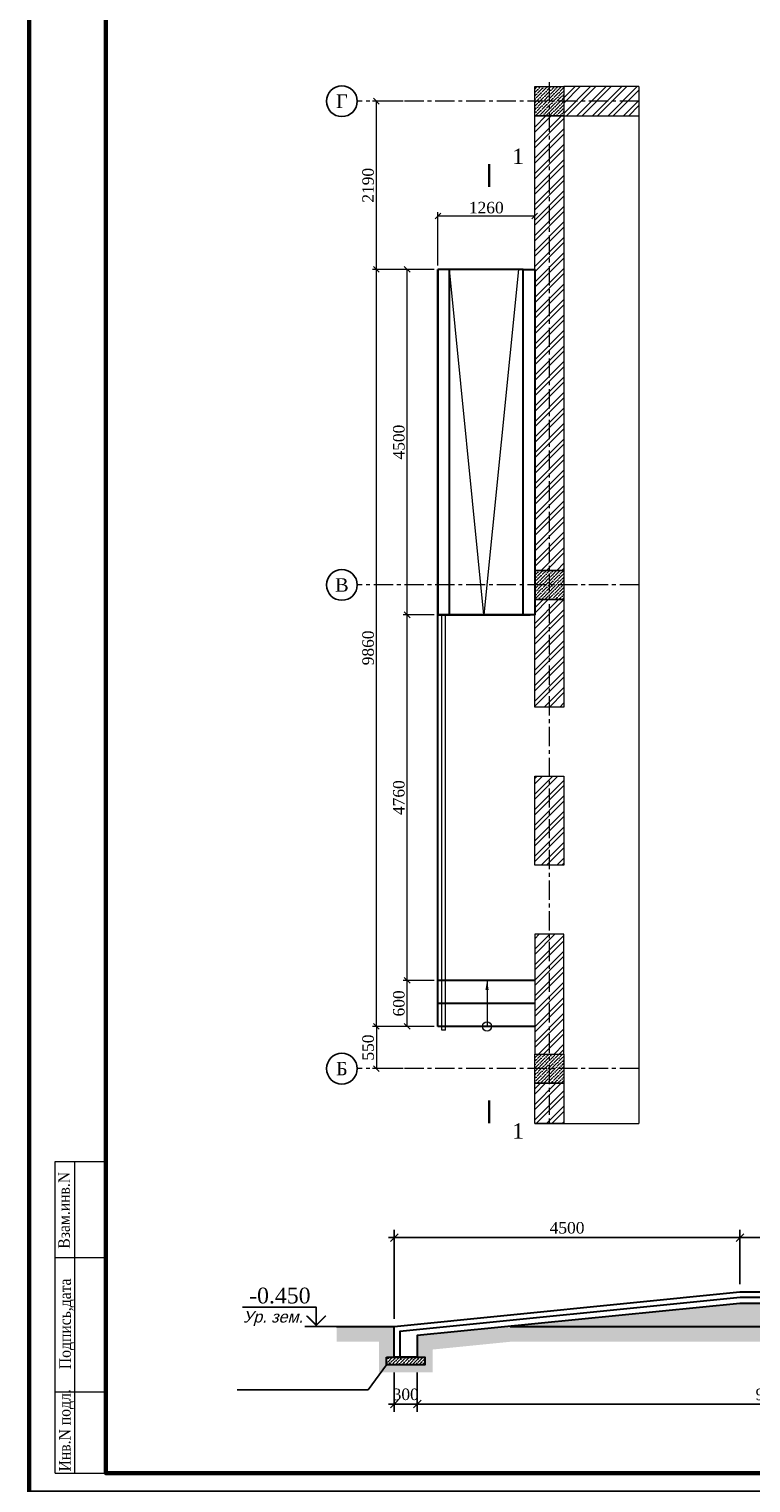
# Model space of a CAD drawing. Header units: millimetres. Extents: x 2063114 to 14983986, y -126020516 to 213791.
# Tile 22 of 256: x 2320392 to 2339183, y -1746751 to -1708882. Entities that reach past the tile are written whole.
import ezdxf
from ezdxf.enums import TextEntityAlignment as Align

# ---------------------------------------------------------------- set-up
doc = ezdxf.new("R2010")
doc.units = ezdxf.units.MM
doc.linetypes.add('CENTERX2', pattern=[4, 2.5, -0.5, 0.5, -0.5])
doc.linetypes.add('HIDDEN2', pattern=[4.7625, 3.175, -1.5875])
doc.layers.get('Defpoints').update_dxf_attribs({"color": 6, "lineweight": 35})
doc.layers.add('000000000', color=7, linetype='Continuous')
for name, color, linetype, lineweight in [('380', 7, 'Continuous', 40), ('KOLONNNA', 1, 'Continuous', 50), ('TEXT', 7, 'Continuous', 30), ('Wall', 16, 'Continuous', 40), ('АСО-оси', 24, 'CENTERX2', 20), ('АСО-Штриховка', 184, 'Continuous', 9), ('раз.вну', 242, 'Continuous', 20), ('Фундаменты', 252, 'Continuous', 25)]:
    doc.layers.add(name, color=color, linetype=linetype, lineweight=lineweight)
doc.layers.add('_print', color=6, linetype='Continuous', lineweight=60, plot=False)
doc.styles.add('RUSS', font='russ', dxfattribs={"width": 0.75})
doc.styles.add('seviyorum', font='times.ttf')
doc.styles.add('SIMPLEX', font='times.ttf', dxfattribs={"width": 0.7})
doc.styles.get("Standard").update_dxf_attribs({"font": 'arial.ttf'})
doc.styles.add('standart QQL', font='times.ttf', dxfattribs={"height": 300})
doc.styles.add('TIMES', font='times.ttf')
doc.styles.add('Times New Roman', font='times.ttf')
doc.dimstyles.new('Dim(100)', dxfattribs={"dimscale": 100, "dimtxt": 3.5, "dimasz": 2, "dimexe": 2, "dimexo": 2, "dimgap": 1, "dimtad": 1, "dimdec": 0, "dimdsep": 46, "dimtxsty": 'SIMPLEX', "dimblk": 'OBLIQUE', "dimcen": 2.5, "dimdle": 1.5, "dimclrd": 256, "dimclre": 256, "dimclrt": 256, "dimadec": 0, "dimazin": 0, "dimtfac": 0.75, "dimtdec": 0, "dimtmove": 1, "dimatfit": 3, "dimfxl": 1, "dimtolj": 1, "dimtzin": 0, "dimlwd": -1, "dimlwe": -1, "dimarcsym": 0})
doc.dimstyles.new('Миржалол100', dxfattribs={"dimtxt": 300, "dimasz": 150, "dimexe": 100, "dimexo": 100, "dimgap": 63, "dimtad": 1, "dimdec": 0, "dimtxsty": 'Times New Roman', "dimblk": 'OBLIQUE', "dimcen": 100, "dimclrd": 256, "dimclre": 256, "dimclrt": 256, "dimadec": 0, "dimazin": 0, "dimtfac": 1, "dimtdec": 0, "dimtmove": 1, "dimatfit": 3, "dimfxl": 800, "dimlwd": 13, "dimlwe": 13, "dimarcsym": 0})
pattern_1 = [(45, (2368233.55, -1780206.27), (-202.0558, 202.0558), []), (45, (2368368.26, -1780206.27), (-202.0558, 202.0558), [])]
pattern_2 = [(45, (2368233.554, -1780206.27), (33.67596, 123.47852), [158.75, -31.75, 0, -31.75])]

# ---------------------------------------------------------------- blocks, each defined once
blk = doc.blocks.new('MARK-POM')
at = {"linetype": 'Continuous'}
blk.add_circle((0, 0), 4, dxfattribs=at)
at = {"linetype": 'Continuous', "style": 'RUSS', "width": 0.75}
blk.add_attdef('ЌЋЊ…ђ', text='', height=3.5, dxfattribs=at).set_placement((0, 0), align=Align.MIDDLE)
blk = doc.blocks.new('_Oblique')
at = {"color": 0, "linetype": 'ByBlock', "lineweight": -2}
blk.add_line((-0.5, -0.5), (0.5, 0.5), dxfattribs=at)
blk = doc.blocks.new('*D1281')
at = {"linetype": 'Continuous', "lineweight": 13, "transparency": 16777216}
for p, q in [((2330934, -1733661), (2330134, -1733661)), ((2330234, -1734861), (2330234, -1733661)), ((2330934, -1734861), (2330134, -1734861))]:
    blk.add_line(p, q, dxfattribs=at)
at = {"layer": 'Defpoints', "color": 0, "lineweight": 30, "transparency": 16777216}
for p in [(2330234, -1733661), (2331034, -1733661), (2331034, -1734861)]:
    blk.add_point(p, dxfattribs=at)
at = {"lineweight": 13, "transparency": 16777216, "xscale": 150, "yscale": 150, "zscale": 150}
for p, rotation in [((2330234, -1733661), 90), ((2330234, -1734861), 270)]:
    blk.add_blockref('_Oblique', p, dxfattribs=dict(at, rotation=rotation))
at = {"lineweight": 20, "transparency": 16777216, "insert": (2330018, -1734261), "char_height": 300, "attachment_point": 5, "rotation": 90, "style": 'Times New Roman'}
blk.add_mtext('600', dxfattribs=at)
blk = doc.blocks.new('*D1282')
at = {"linetype": 'Continuous', "lineweight": 13, "transparency": 16777216}
for p, q in [((2330934, -1724141), (2330134, -1724141)), ((2330234, -1733661), (2330234, -1724141)), ((2330934, -1733661), (2330134, -1733661))]:
    blk.add_line(p, q, dxfattribs=at)
at = {"layer": 'Defpoints', "color": 0, "lineweight": 30, "transparency": 16777216}
for p in [(2330234, -1724141), (2331034, -1724141), (2331034, -1733661)]:
    blk.add_point(p, dxfattribs=at)
at = {"lineweight": 13, "transparency": 16777216, "xscale": 150, "yscale": 150, "zscale": 150}
for p, rotation in [((2330234, -1724141), 90), ((2330234, -1733661), 270)]:
    blk.add_blockref('_Oblique', p, dxfattribs=dict(at, rotation=rotation))
at = {"lineweight": 20, "transparency": 16777216, "insert": (2330018, -1728901), "char_height": 300, "attachment_point": 5, "rotation": 90, "style": 'Times New Roman'}
blk.add_mtext('4760', dxfattribs=at)
blk = doc.blocks.new('*D1283')
at = {"linetype": 'Continuous', "lineweight": 13, "transparency": 16777216}
for p, q in [((2330934, -1715141), (2330134, -1715141)), ((2330234, -1724141), (2330234, -1715141)), ((2330934, -1724141), (2330134, -1724141))]:
    blk.add_line(p, q, dxfattribs=at)
at = {"layer": 'Defpoints', "color": 0, "lineweight": 30, "transparency": 16777216}
for p in [(2330234, -1715141), (2331034, -1715141), (2331034, -1724141)]:
    blk.add_point(p, dxfattribs=at)
at = {"lineweight": 13, "transparency": 16777216, "xscale": 150, "yscale": 150, "zscale": 150}
for p, rotation in [((2330234, -1715141), 90), ((2330234, -1724141), 270)]:
    blk.add_blockref('_Oblique', p, dxfattribs=dict(at, rotation=rotation))
at = {"lineweight": 20, "transparency": 16777216, "insert": (2330018, -1719641), "char_height": 300, "attachment_point": 5, "rotation": 90, "style": 'Times New Roman'}
blk.add_mtext('4500', dxfattribs=at)
blk = doc.blocks.new('*D1247')
at = {"linetype": 'Continuous', "lineweight": 13, "transparency": 16777216}
for p, q in [((2330134, -1715141), (2329334, -1715141)), ((2329434, -1734861), (2329434, -1715141)), ((2330134, -1734861), (2329334, -1734861))]:
    blk.add_line(p, q, dxfattribs=at)
at = {"layer": 'Defpoints', "color": 0, "lineweight": 30, "transparency": 16777216}
for p in [(2329434, -1715141), (2330234, -1715141), (2330234, -1734861)]:
    blk.add_point(p, dxfattribs=at)
at = {"lineweight": 13, "transparency": 16777216, "xscale": 150, "yscale": 150, "zscale": 150}
for p, rotation in [((2329434, -1715141), 90), ((2329434, -1734861), 270)]:
    blk.add_blockref('_Oblique', p, dxfattribs=dict(at, rotation=rotation))
at = {"lineweight": 20, "transparency": 16777216, "insert": (2329218, -1725001), "char_height": 300, "attachment_point": 5, "rotation": 90, "style": 'Times New Roman'}
blk.add_mtext('9860', dxfattribs=at)
blk = doc.blocks.new('*D1284')
at = {"linetype": 'Continuous', "lineweight": 13, "transparency": 16777216}
for p, q in [((2331034, -1715041), (2331034, -1713650)), ((2331034, -1713750), (2333554, -1713750)), ((2333554, -1715041), (2333554, -1713650))]:
    blk.add_line(p, q, dxfattribs=at)
at = {"layer": 'Defpoints', "color": 0, "lineweight": 30, "transparency": 16777216}
for p in [(2333554, -1713750), (2331034, -1715141), (2333554, -1715141)]:
    blk.add_point(p, dxfattribs=at)
at = {"lineweight": 13, "transparency": 16777216, "xscale": 150, "yscale": 150, "zscale": 150, "rotation": 180}
blk.add_blockref('_Oblique', (2331034, -1713750), dxfattribs=at)
at = {"lineweight": 13, "transparency": 16777216, "xscale": 150, "yscale": 150, "zscale": 150}
blk.add_blockref('_Oblique', (2333554, -1713750), dxfattribs=at)
at = {"lineweight": 20, "transparency": 16777216, "insert": (2332294, -1713535), "char_height": 300, "attachment_point": 5, "style": 'Times New Roman'}
blk.add_mtext('1260', dxfattribs=at)
blk = doc.blocks.new('*D1248')
at = {"linetype": 'Continuous', "lineweight": 13, "transparency": 16777216}
for p, q in [((2330134, -1710761), (2329334, -1710761)), ((2329434, -1715141), (2329434, -1710761)), ((2330134, -1715141), (2329334, -1715141))]:
    blk.add_line(p, q, dxfattribs=at)
at = {"layer": 'Defpoints', "color": 0, "lineweight": 30, "transparency": 16777216}
for p in [(2329434, -1710761), (2330234, -1710761), (2330234, -1715141)]:
    blk.add_point(p, dxfattribs=at)
at = {"lineweight": 13, "transparency": 16777216, "xscale": 150, "yscale": 150, "zscale": 150}
for p, rotation in [((2329434, -1710761), 90), ((2329434, -1715141), 270)]:
    blk.add_blockref('_Oblique', p, dxfattribs=dict(at, rotation=rotation))
at = {"lineweight": 20, "transparency": 16777216, "insert": (2329218, -1712951), "char_height": 300, "attachment_point": 5, "rotation": 90, "style": 'Times New Roman'}
blk.add_mtext('2190', dxfattribs=at)
blk = doc.blocks.new('*D1285')
at = {"linetype": 'Continuous', "lineweight": 13, "transparency": 16777216}
for p, q in [((2330134, -1734861), (2329334, -1734861)), ((2329434, -1734861), (2329434, -1735961)), ((2330134, -1735961), (2329334, -1735961))]:
    blk.add_line(p, q, dxfattribs=at)
at = {"layer": 'Defpoints', "color": 0, "lineweight": 30, "transparency": 16777216}
for p in [(2330234, -1734861), (2329434, -1735961), (2330234, -1735961)]:
    blk.add_point(p, dxfattribs=at)
at = {"lineweight": 13, "transparency": 16777216, "xscale": 150, "yscale": 150, "zscale": 150}
for p, rotation in [((2329434, -1734861), 90), ((2329434, -1735961), 270)]:
    blk.add_blockref('_Oblique', p, dxfattribs=dict(at, rotation=rotation))
at = {"lineweight": 20, "transparency": 16777216, "insert": (2329218, -1735411), "char_height": 300, "attachment_point": 5, "rotation": 90, "style": 'Times New Roman'}
blk.add_mtext('550', dxfattribs=at)
blk = doc.blocks.new('*D1249')
at = {"ltscale": 300, "transparency": 16777216}
for p, q in [((2329897, -1743874), (2329897, -1744899)), ((2330497, -1743874), (2330497, -1744899)), ((2329747, -1744699), (2330647, -1744699))]:
    blk.add_line(p, q, dxfattribs=at)
at = {"layer": 'Defpoints', "color": 0, "lineweight": 30, "ltscale": 300, "transparency": 16777216}
for p in [(2329897, -1743674), (2330497, -1743674), (2330497, -1744699)]:
    blk.add_point(p, dxfattribs=at)
at = {"ltscale": 300, "transparency": 16777216, "xscale": 200, "yscale": 200, "zscale": 200, "rotation": 180}
blk.add_blockref('_Oblique', (2329897, -1744699), dxfattribs=at)
at = {"ltscale": 300, "transparency": 16777216, "xscale": 200, "yscale": 200, "zscale": 200}
blk.add_blockref('_Oblique', (2330497, -1744699), dxfattribs=at)
at = {"ltscale": 300, "transparency": 16777216, "insert": (2330197, -1744446), "char_height": 300, "attachment_point": 5, "style": 'Times New Roman'}
blk.add_mtext('\\A1;300', dxfattribs=at)
blk = doc.blocks.new('*D1250')
at = {"ltscale": 300, "transparency": 16777216}
for p, q in [((2330497, -1743874), (2330497, -1744899)), ((2349017, -1743874), (2349017, -1744899)), ((2330347, -1744699), (2349167, -1744699))]:
    blk.add_line(p, q, dxfattribs=at)
at = {"layer": 'Defpoints', "color": 0, "lineweight": 30, "ltscale": 300, "transparency": 16777216}
for p in [(2330497, -1743674), (2349017, -1743674), (2349017, -1744699)]:
    blk.add_point(p, dxfattribs=at)
at = {"ltscale": 300, "transparency": 16777216, "xscale": 200, "yscale": 200, "zscale": 200, "rotation": 180}
blk.add_blockref('_Oblique', (2330497, -1744699), dxfattribs=at)
at = {"ltscale": 300, "transparency": 16777216, "xscale": 200, "yscale": 200, "zscale": 200}
blk.add_blockref('_Oblique', (2349017, -1744699), dxfattribs=at)
at = {"ltscale": 300, "transparency": 16777216, "insert": (2339757, -1744446), "char_height": 300, "attachment_point": 5, "style": 'Times New Roman'}
blk.add_mtext('\\A1;9260', dxfattribs=at)
blk = doc.blocks.new('*D1252')
at = {"ltscale": 300, "transparency": 16777216}
for p, q in [((2338747, -1740360), (2348567, -1740360)), ((2338897, -1741574), (2338897, -1740160)), ((2348417, -1741574), (2348417, -1740160))]:
    blk.add_line(p, q, dxfattribs=at)
at = {"layer": 'Defpoints', "color": 0, "lineweight": 30, "ltscale": 300, "transparency": 16777216}
for p in [(2348417, -1740360), (2338897, -1741774), (2348417, -1741774)]:
    blk.add_point(p, dxfattribs=at)
at = {"ltscale": 300, "transparency": 16777216, "xscale": 200, "yscale": 200, "zscale": 200, "rotation": 180}
blk.add_blockref('_Oblique', (2338897, -1740360), dxfattribs=at)
at = {"ltscale": 300, "transparency": 16777216, "xscale": 200, "yscale": 200, "zscale": 200}
blk.add_blockref('_Oblique', (2348417, -1740360), dxfattribs=at)
at = {"ltscale": 300, "transparency": 16777216, "insert": (2343657, -1740107), "char_height": 300, "attachment_point": 5, "style": 'Times New Roman'}
blk.add_mtext('\\A1;4760', dxfattribs=at)
blk = doc.blocks.new('*U136')
at = {"color": 0, "linetype": 'ByBlock', "lineweight": -2}
blk.add_line((3, 0), (11.3, 0), dxfattribs=at)
blk.add_lwpolyline([(8.3, 0), (8.3, 5), (27.45, 5)], dxfattribs=at)
at = {"color": 0, "linetype": 'ByBlock', "lineweight": -2, "const_width": 0.4}
blk.add_lwpolyline([(5.8, 2.78), (8.3, 0.28), (10.8, 2.78)], dxfattribs=at)
at = {"color": 0, "linetype": 'ByBlock', "lineweight": -2, "style": 'seviyorum'}
blk.add_attdef('ОТМЕТКА', text='', height=4.1, dxfattribs=at).set_placement((17.76, 8.03), align=Align.MIDDLE_CENTER)
at = {"color": 0, "linetype": 'ByBlock', "lineweight": -2, "oblique": 15}
blk.add_attdef('НТЕКСТ', text='', height=3, dxfattribs=at).set_placement((19.55, 2.5), align=Align.MIDDLE_CENTER)
blk = doc.blocks.new('*D1254')
at = {"ltscale": 300, "transparency": 16777216}
for p, q in [((2339047, -1740360), (2329747, -1740360)), ((2329897, -1742474), (2329897, -1740160)), ((2338897, -1741574), (2338897, -1740160))]:
    blk.add_line(p, q, dxfattribs=at)
at = {"layer": 'Defpoints', "color": 0, "lineweight": 30, "ltscale": 300, "transparency": 16777216}
for p in [(2329897, -1740360), (2338897, -1741774), (2329897, -1742674)]:
    blk.add_point(p, dxfattribs=at)
at = {"ltscale": 300, "transparency": 16777216, "xscale": 200, "yscale": 200, "zscale": 200, "rotation": 180}
blk.add_blockref('_Oblique', (2329897, -1740360), dxfattribs=at)
at = {"ltscale": 300, "transparency": 16777216, "xscale": 200, "yscale": 200, "zscale": 200}
blk.add_blockref('_Oblique', (2338897, -1740360), dxfattribs=at)
at = {"ltscale": 300, "transparency": 16777216, "insert": (2334397, -1740108), "char_height": 300, "attachment_point": 5, "style": 'Times New Roman'}
blk.add_mtext('\\A1;4500', dxfattribs=at)
blk = doc.blocks.new('A$C55174EB8')
at = {"layer": 'Wall', "color": 7, "linetype": 'Continuous', "lineweight": 20}
for p, q in [((-1319, -46), (-1319, 8074)), ((-1319, 8074), (-19, 8074)), ((-819, 8074), (-819, -46)), ((-19, 8074), (-19, -46)), ((-1319, 5574), (-19, 5574)), ((-1319, 2074), (-19, 2074)), ((-1319, -46), (-19, -46))]:
    blk.add_line(p, q, dxfattribs=at)
at = {"layer": 'TEXT', "color": 7, "linetype": 'Continuous', "lineweight": 20, "style": 'standart QQL', "width": 0.9}
for s, p in [('Взам.инв.N', (-939, 5805)), ('Подпись,дата', (-911, 2668)), ('Инв.N подл.', (-920, 4))]:
    blk.add_text(s, height=300, rotation=90, dxfattribs=at).set_placement(p)
blk = doc.blocks.new('*U1590')
at = {"color": 0, "ltscale": 25}
blk.add_lwpolyline([(-59400, 42000), (0, 42000), (0, 0), (-59400, 0)], close=True, dxfattribs=at)
at = {"color": 0, "lineweight": 60, "ltscale": 25}
blk.add_lwpolyline([(-57400, 41500), (-500, 41500), (-500, 500), (-57400, 500)], close=True, dxfattribs=at)

msp = doc.modelspace()

# ---------------------------------------------------------------- hatches: boundary and pattern name
at = {"lineweight": 20}
h = msp.add_hatch(dxfattribs=at)
h.set_pattern_fill('ANSI36', color=251, scale=20)
h.set_pattern_definition(pattern_2)
h.paths.add_polyline_path([(2333554.08964, -1710381.05293), (2334314.08964, -1710381.05293), (2334314.08964, -1711141.05293), (2333554.08964, -1711141.05293)])
at = {"ltscale": 100}
h = msp.add_hatch(dxfattribs=at)
h.set_pattern_fill('ANSI32', color=256, scale=30)
h.set_pattern_definition(pattern_1)
h.paths.add_polyline_path([(2336266.44142, -1711141.05293), (2334314.08964, -1711141.05293), (2334314.08964, -1710381.05293), (2336266.44142, -1710381.05293)])
h = msp.add_hatch(dxfattribs=at)
h.set_pattern_fill('ANSI32', color=256, scale=30)
h.set_pattern_definition(pattern_1)
h.paths.add_polyline_path([(2333554.08964, -1711141.05293), (2334314.08964, -1711141.05293), (2334314.08964, -1722981.05293), (2333554.08964, -1722981.05293)])
at = {"lineweight": 20}
h = msp.add_hatch(dxfattribs=at)
h.set_pattern_fill('ANSI36', color=251, scale=20)
h.set_pattern_definition(pattern_2)
h.paths.add_polyline_path([(2333554.08964, -1722981.05293), (2334314.08964, -1722981.05293), (2334314.08964, -1723741.05293), (2333554.08964, -1723741.05293)])
at = {"ltscale": 100}
h = msp.add_hatch(dxfattribs=at)
h.set_pattern_fill('ANSI32', color=256, scale=30)
h.set_pattern_definition(pattern_1)
h.paths.add_polyline_path([(2333554.08964, -1723741.05293), (2334314.08964, -1723741.05293), (2334314.08964, -1726541.05293), (2333554.08964, -1726541.05293)])
h = msp.add_hatch(dxfattribs=at)
h.set_pattern_fill('ANSI32', color=256, scale=30)
h.set_pattern_definition(pattern_1)
h.paths.add_polyline_path([(2333554.08964, -1728341.05293), (2334314.08964, -1728341.05293), (2334314.08964, -1730661.05293), (2333554.08964, -1730661.05293)])
h.paths.add_polyline_path([(2333554.08964, -1735581.05293), (2334314.08964, -1735581.05293), (2334314.08964, -1732461.05293), (2333554.08964, -1732461.05293)])
at = {"lineweight": 20}
h = msp.add_hatch(dxfattribs=at)
h.set_pattern_fill('ANSI36', color=251, scale=20)
h.set_pattern_definition(pattern_2)
h.paths.add_polyline_path([(2333554.08964, -1735581.05293), (2334314.08964, -1735581.05293), (2334314.08964, -1736341.05293), (2333554.08964, -1736341.05293)])
at = {"ltscale": 100}
h = msp.add_hatch(dxfattribs=at)
h.set_pattern_fill('ANSI32', color=256, scale=30)
h.set_pattern_definition(pattern_1)
h.paths.add_polyline_path([(2333554.08964, -1736341.05293), (2334314.08964, -1736341.05293), (2334314.08964, -1737391.08829), (2333554.08964, -1737391.08829)])
h = msp.add_hatch()
h.set_pattern_fill('GRAVEL', color=256, scale=500)
h.set_pattern_definition([(228.0127875, (191100.948, -1262352.614), (-4000, -4500), [67.268, -6659.54402]), (184.9697407, (191055.948, -1262402.614), (6000, 500), [115.434, -11427.96238]), (132.510447, (190940.948, -1262412.614), (5000, -5500), [81.394, -8058.0163]), (267.273689, (190745.948, -1262537.614), (500, 10000), [105.119, -10406.77902]), (292.8336542, (190740.948, -1262642.614), (-2500, 6000), [103.0775, -10204.68656]), (357.273689, (190780.948, -1262737.614), (-10000, 500), [105.119, -10406.77902]), (37.6942405, (190885.948, -1262742.614), (-6500, -5000), [139.0145, -13762.42427]), (72.2553284, (190995.948, -1262657.614), (3500, 11000), [131.244, -12993.16075]), (121.4295656, (191035.948, -1262532.614), (-4000, 6500), [105.475, -10442.03655]), (175.2363583, (190980.95, -1262442.614), (5500, -500), [120.416, -5900.38129]), (222.3974378, (190860.948, -1262432.614), (-6000, -5500), [155.724, -15416.6875]), (138.8140748, (191240.95, -1262542.614), (-3500, 3000), [53.1505, -5261.92241]), (171.4692344, (191200.948, -1262507.614), (6500, -1000), [101.1185, -10010.75571]), (225, (191100.95, -1262492.6), (-6e-14, -500), [70.7105, -636.39628]), (203.1985905, (191065.95, -1262432.614), (2500, 1000), [38.079, -3769.80755]), (291.8014095, (191030.95, -1262447.61), (-500, 1500), [53.8515, -2638.7309]), (30.9637565, (191050.95, -1262497.61), (1500, 1000), [87.4645, -2828.01145]), (161.565051, (191125.95, -1262452.61), (1000, -500), [63.2455, -1517.89333]), (16.3895403, (190740.948, -1262447.614), (5000, 1500), [88.6, -8771.42257]), (70.346176, (190825.948, -1262422.614), (-2000, -5500), [74.3305, -7358.70387]), (293.1985905, (191125.95, -1262352.614), (-1000, 2500), [76.1575, -3731.72905]), (343.6104597, (191155.948, -1262422.614), (-5000, 1500), [88.6, -8771.42257]), (339.4439548, (190740.95, -1262757.614), (-2500, 1000), [85.44, -4186.56187]), (294.7751406, (190820.948, -1262787.614), (-2500, 5500), [71.589, -7087.32153]), (66.8014095, (191130.95, -1262852.614), (1000, 2500), [76.1575, -3731.72905]), (17.3540246, (191160.948, -1262782.614), (-6500, -2000), [83.8155, -8297.71181]), (69.4439548, (190885.95, -1262852.614), (-1000, -2500), [42.72, -4229.28187]), (101.3099325, (191100.95, -1262852.61), (-500, 2000), [25.495, -2524.01476]), (165.9637565, (191095.95, -1262827.61), (1500, -500), [103.0775, -1958.47531]), (186.009006, (190995.948, -1262802.614), (5000, 500), [95.525, -9456.96159]), (303.6900675, (191050.95, -1262542.61), (-500, 1000), [72.111, -1730.66464]), (353.1572266, (191090.948, -1262602.614), (8500, -1000), [125.897, -12463.78131]), (60.945396, (191215.95, -1262617.614), (-2000, -3500), [51.478, -5096.33707]), (90, (191240.95, -1262572.6), (-500, 500), [30, -470]), (120.2564372, (190985.948, -1262787.614), (2000, -3500), [69.462, -6876.76]), (48.0127875, (190950.948, -1262727.614), (4000, 4500), [134.536, -6592.27602]), (0, (191040.95, -1262627.6), (500, 500), [130, -370]), (325.3048465, (191170.948, -1262627.614), (5000, -3500), [79.057, -7826.63715]), (254.054604, (191235.95, -1262672.614), (-500, -2000), [72.801, -3567.25394]), (207.6459754, (191215.948, -1262742.614), (-9500, -5000), [118.5325, -11734.73709]), (175.4260787, (191110.948, -1262797.614), (-6500, 500), [125.3995, -12414.5367])])
h.paths.add_polyline_path([(2338896.84529, -1742075.3611), (2332911.8091, -1742673.86483), (2348946.0249, -1742673.86483), (2347746.40057, -1742074.05267)])
h = msp.add_hatch()
h.set_pattern_fill('ANSI36', color=256, scale=500)
h.set_pattern_definition([(45, (1318055.9, -775552.12), (33.1456304, 121.533978), [156.25, -31.25, 0, -31.25])])
h.paths.add_polyline_path([(2329696.84698, -1743473.86483), (2329696.84698, -1743673.86483), (2330696.84698, -1743673.86483), (2330696.84698, -1743473.86483)])
at = {"layer": 'АСО-Штриховка', "linetype": 'HIDDEN2', "lineweight": 13}
h = msp.add_hatch(dxfattribs=at)
h.set_pattern_fill('EARTH', color=0, scale=50, angle=45)
h.set_pattern_definition([(45, (2128410.1, -2138129.85), (0, 449.0128), [317.5, -317.5]), (45, (2128325.9, -2138045.66), (0, 449.0128), [317.5, -317.5]), (45, (2128241.7, -2137961.47), (0, 449.0128), [317.5, -317.5]), (135, (2128241.7, -2137905.35), (-449.0128, 0), [317.5, -317.5]), (135, (2128325.9, -2137821.16), (-449.0128, 0), [317.5, -317.5]), (135, (2128410.1, -2137736.97), (-449.0128, 0), [317.5, -317.5])])
h.paths.add_polyline_path([(2349016.84529, -1743073.86483), (2349016.84529, -1742673.86483), (2332911.8091, -1742673.86483), (2330496.84698, -1742915.36109), (2330496.84698, -1743473.86483), (2330696.84698, -1743473.86483), (2330696.84698, -1743673.86483), (2329696.84698, -1743673.86483), (2329696.84698, -1743473.86483), (2329896.84698, -1743473.86483), (2329896.84698, -1742673.86483), (2328396.84698, -1742673.86483), (2328396.84698, -1743073.86483), (2329496.84698, -1743073.86483), (2329496.84698, -1743873.86483), (2330896.84698, -1743873.86483), (2330896.84698, -1743277.35611), (2332931.75936, -1743073.86483)])

# ---------------------------------------------------------------- linework, layer by layer
at = {"lineweight": 30}
for p, q in [((2333254.08964, -1715141.05293), (2331034.08964, -1715141.05293)), ((2331034.08964, -1724141.05293), (2331034.08964, -1715141.05293)), ((2333554.08964, -1724141.05293), (2331034.08964, -1724141.05293)), ((2328396.84698, -1742673.86483), (2329896.84698, -1742673.86483)), ((2332911.8091, -1742673.86483), (2348946.0249, -1742673.86483))]:
    msp.add_line(p, q, dxfattribs=at)
at = {"lineweight": 30, "ltscale": 100}
for p, q in [((2331034.08964, -1734861.05293), (2331034.08964, -1724141.05293)), ((2331034.08964, -1724141.05293), (2333434.08964, -1724141.05293)), ((2333554.08964, -1734861.05293), (2331034.08964, -1734861.05293))]:
    msp.add_line(p, q, dxfattribs=at)
at = {"lineweight": 20}
for points in [[(2336266.44142, -1710381.05293), (2336266.44142, -1737391.08829)], [(2333134.08964, -1715141.05293), (2332234.08964, -1724141.05293), (2331334.08964, -1715141.05293)], [(2333554.08964, -1737391.08829), (2336266.44142, -1737391.08829)]]:
    msp.add_lwpolyline(points, dxfattribs=at)
for points in [[(2332371.65162, -1712996.1972, 60, 60, 0), (2332371.65162, -1712396.1972, 60, 60, 0), (2332371.65162, -1712596.1972, 0, 80, 0), (2332771.65162, -1712596.1972, 0, 0, 0), (2333371.65162, -1712596.1972, 0, 0, 0)], [(2332371.65162, -1736783.81873, 60, 60, 0), (2332371.65162, -1737383.81873, 60, 60, 0), (2332371.65162, -1737183.81873, 0, 80, 0), (2332771.65162, -1737183.81873, 0, 0, 0), (2333371.65162, -1737183.81873, 0, 0, 0)]]:
    msp.add_lwpolyline(points, format="xyseb", dxfattribs=at)
at = {"lineweight": 30}
for points in [[(2331034.08964, -1715141.05293), (2331034.08964, -1724141.05293), (2331334.08964, -1724141.05293), (2331334.08964, -1715141.05293)], [(2333554.08964, -1715141.05293), (2333554.08964, -1724141.05293), (2333254.08964, -1724141.05293), (2333254.08964, -1715141.05293)], [(2329696.84698, -1743473.86483), (2330696.84698, -1743473.86483), (2330696.84698, -1743673.86483), (2329696.84698, -1743673.86483)]]:
    msp.add_lwpolyline(points, close=True, dxfattribs=at)
at = {"lineweight": 30, "ltscale": 100}
for points in [[(2333554.08964, -1733661.05293), (2331034.08964, -1733661.05293)], [(2333554.08964, -1734261.05293), (2331034.08964, -1734261.05293)]]:
    msp.add_lwpolyline(points, dxfattribs=at)
at = {"lineweight": 20, "ltscale": 100}
msp.add_lwpolyline([(2331234.08964, -1734961.05293), (2331134.08964, -1734961.05293)], dxfattribs=at)
at = {"lineweight": 20}
msp.add_lwpolyline([(2333554.08964, -1736341.05293), (2334314.08964, -1736341.05293), (2334314.08964, -1737391.08829), (2333554.08964, -1737391.08829)], close=True, dxfattribs=at)
at = {"lineweight": 30}
msp.add_lwpolyline([(2349016.84529, -1743473.86483), (2349016.84529, -1742709.27503), (2347746.40057, -1742074.05267), (2338896.84529, -1742075.3611), (2330496.84698, -1742915.36109), (2330496.84698, -1743473.86483), (2329896.84698, -1743473.86483), (2329896.84698, -1742673.86483), (2338896.84529, -1741773.86483), (2348416.84529, -1741773.86483)], dxfattribs=at)
at = {"color": 5, "lineweight": 30}
msp.add_lwpolyline([(2349316.84529, -1743473.86483), (2349316.84529, -1742698.86483), (2347825.99007, -1741923.86483), (2338904.32663, -1741923.86483), (2330046.84698, -1742809.61296), (2330046.84698, -1743473.86483)], dxfattribs=at)
msp.add_lwpolyline([(2329696.84698, -1743673.86483), (2329218.5913, -1744325.53282), (2325806.84848, -1744325.53282)])
at = {"layer": '000000000', "lineweight": 20}
for p, q in [((2331134.08964, -1734961.05293), (2331134.08964, -1724141.05293)), ((2331234.08964, -1734961.05293), (2331234.08964, -1724141.05293))]:
    msp.add_line(p, q, dxfattribs=at)
at = {"layer": '380', "lineweight": 20, "ltscale": 100}
msp.add_lwpolyline([(2336266.44142, -1710381.05293), (2334314.08964, -1710381.05293), (2334314.08964, -1711141.05293), (2336266.44142, -1711141.05293)], dxfattribs=at)
for points in [[(2333554.08964, -1711141.05293), (2334314.08964, -1711141.05293), (2334314.08964, -1722981.05293), (2333554.08964, -1722981.05293)], [(2333554.08964, -1723741.05293), (2334314.08964, -1723741.05293), (2334314.08964, -1726541.05293), (2333554.08964, -1726541.05293)], [(2333554.08964, -1728341.05293), (2334314.08964, -1728341.05293), (2334314.08964, -1730661.05293), (2333554.08964, -1730661.05293)], [(2333554.08964, -1735581.05293), (2334314.08964, -1735581.05293), (2334314.08964, -1732461.05293), (2333554.08964, -1732461.05293)]]:
    msp.add_lwpolyline(points, close=True, dxfattribs=at)
at = {"layer": '_print', "ltscale": 100}
msp.add_lwpolyline([(2379792.08613, -1747001.43901), (2320392.08613, -1747001.43901), (2320392.08613, -1705001.43901), (2379792.08613, -1705001.43901)], close=True, dxfattribs=at)
at = {"layer": 'KOLONNNA', "color": 0, "lineweight": 20, "ltscale": 100}
for points in [[(2333554.08964, -1710381.05293), (2334314.08964, -1710381.05293), (2334314.08964, -1711141.05293), (2333554.08964, -1711141.05293)], [(2333554.08964, -1722981.05293), (2334314.08964, -1722981.05293), (2334314.08964, -1723741.05293), (2333554.08964, -1723741.05293)], [(2333554.08964, -1735581.05293), (2334314.08964, -1735581.05293), (2334314.08964, -1736341.05293), (2333554.08964, -1736341.05293)]]:
    msp.add_lwpolyline(points, close=True, dxfattribs=at)
at = {"layer": 'АСО-оси', "lineweight": 20, "ltscale": 200}
msp.add_line((2333934.08964, -1710261.05293), (2333934.08964, -1737391.08829), dxfattribs=at)
at = {"layer": 'АСО-оси', "color": 7, "ltscale": 200}
for p, q in [((2336266.44142, -1710761.05293), (2328934.08964, -1710761.05293)), ((2336266.44142, -1723361.05293), (2328934.08964, -1723361.05293)), ((2336266.44142, -1735961.05304), (2328934.08964, -1735961.05252))]:
    msp.add_line(p, q, dxfattribs=at)
at = {"layer": 'раз.вну', "color": 0, "lineweight": 20}
msp.add_circle((2332314.08964, -1734861.05293), 120, dxfattribs=at)

# ---------------------------------------------------------------- block references
msp.add_blockref('*U1590', (2379792.08613, -1747001.43901))
at = {"ltscale": 200}
ref = msp.add_blockref('MARK-POM', (2328534.08964, -1710761.05293), dxfattribs=dict(at, xscale=-100, yscale=100, zscale=100))
ref.add_attrib('ЌЋЊ…ђ', 'Г', dxfattribs={"color": 0, "linetype": 'Continuous', "height": 350, "style": 'TIMES'}).set_placement((2328534.08964, -1710761.05293), align=Align.MIDDLE_CENTER)
ref = msp.add_blockref('MARK-POM', (2328534.08964, -1723361.05293), dxfattribs=dict(at, xscale=-100, yscale=100, zscale=100))
ref.add_attrib('ЌЋЊ…ђ', 'В', dxfattribs={"color": 0, "linetype": 'Continuous', "height": 350, "style": 'TIMES'}).set_placement((2328534.08964, -1723361.05293), align=Align.MIDDLE_CENTER)
ref = msp.add_blockref('MARK-POM', (2328534.08964, -1735961.05605), dxfattribs=dict(at, xscale=-100, yscale=100, zscale=100))
ref.add_attrib('ЌЋЊ…ђ', 'Б', dxfattribs={"color": 0, "linetype": 'Continuous', "height": 350, "style": 'TIMES'}).set_placement((2328534.08964, -1735961.05605), align=Align.MIDDLE_CENTER)
at = {"ltscale": 300}
ref = msp.add_blockref('*U136', (2328696.84698, -1742673.86483), dxfattribs=dict(at, xscale=-100, yscale=100, zscale=100))
ref.add_attrib('ОТМЕТКА', '-0.450', dxfattribs={"color": 0, "linetype": 'ByBlock', "lineweight": -2, "height": 410, "style": 'seviyorum'}).set_placement((2326920.38683, -1741870.39412), align=Align.MIDDLE_CENTER)
ref.add_attrib('НТЕКСТ', 'Ур. зем.', dxfattribs={"color": 0, "linetype": 'ByBlock', "lineweight": -2, "height": 300, "oblique": 15}).set_placement((2326742.29362, -1742423.86483), align=Align.MIDDLE_CENTER)
at = {"layer": 'Фундаменты', "color": 7, "linetype": 'Continuous', "lineweight": 20}
msp.add_blockref('A$C55174EB8', (2322390.05299, -1746455.26506), dxfattribs=at)

# ---------------------------------------------------------------- texts
at = {"lineweight": 20, "style": 'Times New Roman'}
msp.add_text('1', height=400, dxfattribs=at).set_placement((2332971.65162, -1712396.1972))
msp.add_text('1', height=400, dxfattribs=at).set_placement((2332971.65162, -1737383.81873), align=Align.TOP_LEFT)

# ---------------------------------------------------------------- dimensions: what is measured, and where the dimension line sits
at = {"lineweight": 20}
for base, p1, p2, picture, middle in [((2329434.08964, -1710761.05293), (2330234.08964, -1715141.05293), (2330234.08964, -1710761.05293), '*D1248', (2329218.06152, -1712951.05293)), ((2330234.08964, -1715141.05293), (2331034.08964, -1724141.05293), (2331034.08964, -1715141.05293), '*D1283', (2330018.49411, -1719641.05293)), ((2330234.08964, -1724141.05293), (2331034.08964, -1733661.05293), (2331034.08964, -1724141.05293), '*D1282', (2330018.06152, -1728901.05293)), ((2329434.08964, -1735961.05261), (2330234.08964, -1734861.05293), (2330234.08956, -1735961.05261), '*D1285', (2329218.49411, -1735411.05277))]:
    dim = msp.add_linear_dim(base=base, p1=p1, p2=p2, angle=90, dimstyle='Миржалол100', override={"dimlfac": 0.5}, dxfattribs=at)
    dim.commit()
    dim.dimension.update_dxf_attribs({"geometry": picture, "text_midpoint": middle})
dim = msp.add_linear_dim(base=(2333554.08964, -1713750.22716), p1=(2331034.08964, -1715141.05293), p2=(2333554.08964, -1715141.05293), dimstyle='Миржалол100', override={"dimlfac": 0.5}, dxfattribs=at)
dim.commit()
dim.dimension.update_dxf_attribs({"geometry": '*D1284', "text_midpoint": (2332294.08964, -1713534.63163)})
for base, p1, p2, picture, middle in [((2329434.08964, -1715141.05293), (2330234.08964, -1734861.05293), (2330234.08964, -1715141.05293), '*D1247', (2329434.08964, -1725001.05293)), ((2330234.08964, -1733661.05293), (2331034.08964, -1734861.05293), (2331034.08964, -1733661.05293), '*D1281', (2330234.08964, -1734261.05293))]:
    dim = msp.add_linear_dim(base=base, p1=p1, p2=p2, angle=90, dimstyle='Миржалол100', override={"dimlfac": 0.5}, dxfattribs=at)
    dim.commit()
    dim.dimension.update_dxf_attribs({"geometry": picture, "text_midpoint": middle, "dimtype": 160})
at = {"ltscale": 300}
dim = msp.add_linear_dim(base=(2329896.84698, -1740360.35737), p1=(2338896.84529, -1741773.86483), p2=(2329896.84698, -1742673.86483), angle=180, dimstyle='Dim(100)', override={"dimtxt": 3, "dimlfac": 0.5, "dimtxsty": 'Times New Roman'}, dxfattribs=at)
dim.commit()
dim.dimension.update_dxf_attribs({"geometry": '*D1254', "text_midpoint": (2334396.84613, -1740360.35737), "dimtype": 160})
for base, p1, p2, override, picture, middle in [((2348416.84529, -1740360.35737), (2338896.84529, -1741773.86483), (2348416.84529, -1741773.86483), {"dimtxt": 3, "dimlfac": 0.5, "dimtxsty": 'Times New Roman'}, '*D1252', (2343656.84529, -1740107.32925)), ((2349016.84529, -1744698.65219), (2330496.84698, -1743673.86483), (2349016.84529, -1743673.86483), {"dimtxt": 3, "dimlfac": 0.5, "dimtxsty": 'Times New Roman', "dimclrt": 256}, '*D1250', (2339756.84613, -1744445.62407))]:
    dim = msp.add_linear_dim(base=base, p1=p1, p2=p2, dimstyle='Dim(100)', override=override, dxfattribs=at)
    dim.commit()
    dim.dimension.update_dxf_attribs({"geometry": picture, "text_midpoint": middle})
dim = msp.add_linear_dim(base=(2330496.84698, -1744698.65219), p1=(2329896.84698, -1743673.86483), p2=(2330496.84698, -1743673.86483), dimstyle='Dim(100)', override={"dimtxt": 3, "dimlfac": 0.5, "dimtxsty": 'Times New Roman', "dimclrt": 256}, dxfattribs=at)
dim.commit()
dim.dimension.update_dxf_attribs({"geometry": '*D1249', "text_midpoint": (2330196.84698, -1744698.65219), "dimtype": 160})

# ---------------------------------------------------------------- leaders
at = {"layer": 'раз.вну', "color": 0, "lineweight": 20}
msp.add_leader([(2332314.07797, -1733661.05526), (2332314.08964, -1734861.05293)], dimstyle='Миржалол100', override={"dimasz": 250, "dimgap": 63, "dimtad": 0}, dxfattribs=at)

doc.saveas('drawing.dxf')
